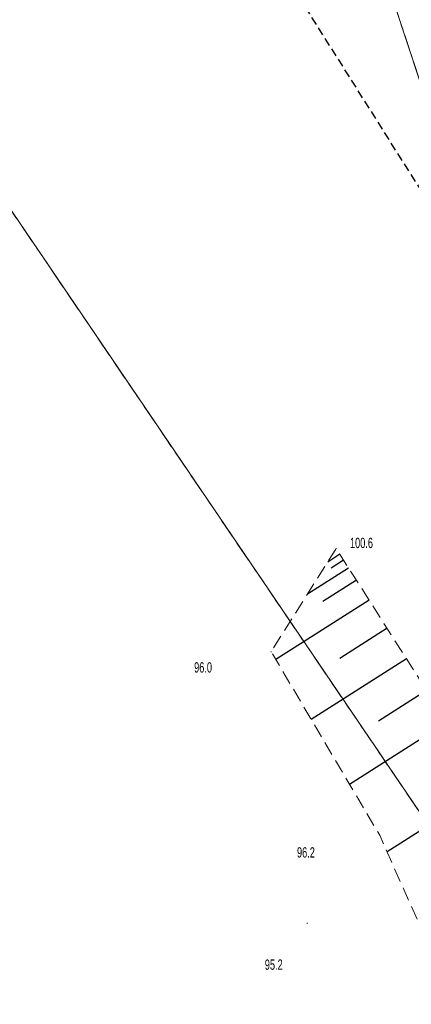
# Model space of a CAD drawing. Header units: metres. Extents: x 5550386 to 5551997, y 5954078 to 5957813.
# Tile 9 of 16: x 5551229 to 5551257, y 5956174 to 5956245. Entities that reach past the tile are written whole.
import ezdxf

# ---------------------------------------------------------------- set-up
doc = ezdxf.new("R2010")
doc.units = ezdxf.units.M
for name, pattern in [('1.0_0.5', [1.5, 1, -0.5]), ('2', [0.9, 0.6, -0.3]), ('219-500', [0]), ('egkk-500', [2, 1.5, -0.5]), ('egug-500', [1, 0.5, -0.5])]:
    doc.linetypes.add(name, pattern=pattern)
doc.layers.get('0').update_dxf_attribs({"color": 2, "lineweight": 5})
doc.styles.get("Standard").update_dxf_attribs({"font": 'Working1250', "width": 0.75})

# ---------------------------------------------------------------- blocks, each defined once
blk = doc.blocks.new('PW01')
at = {"linetype": 'Continuous', "lineweight": 13}
h = blk.add_hatch(color=0, dxfattribs=at)
edge = h.paths.add_edge_path()
edge.add_arc((0, 0), 0.045, 0, 360)

msp = doc.modelspace()

# ---------------------------------------------------------------- linework, layer by layer
at = {"layer": '000 Inne (niezydentyfikowane)', "color": 7, "linetype": 'CONTINUOUS', "lineweight": 25, "flags": 128}
for points in [[(5551252.1, 5956206.61), (5551251.21, 5956206.04)], [(5551252.73, 5956205.61), (5551249.74, 5956203.71)], [(5551252.37, 5956206.17), (5551251.47, 5956205.6)], [(5551253.3, 5956204.72), (5551250.86, 5956203.17)], [(5551254.22, 5956203.28), (5551247.43, 5956198.96)], [(5551255.53, 5956201.23), (5551252.1, 5956199.04)], [(5551256.95, 5956199), (5551250.02, 5956194.59)], [(5551258.4, 5956196.71), (5551254.9, 5956194.48)], [(5551259.88, 5956194.39), (5551252.8, 5956189.88)], [(5551262.89, 5956189.66), (5551255.53, 5956184.97)]]:
    msp.add_lwpolyline(points, dxfattribs=at)
at = {"layer": '217-kontur klasyfikacyjny', "color": 92, "linetype": 'egkk-500', "lineweight": 18, "flags": 128}
for points in [[(5551289.85, 5956144.15), (5551242.13, 5956288.87)], [(5551291.51, 5956138.33), (5551216.49, 5956248.86)]]:
    msp.add_lwpolyline(points, dxfattribs=at)
at = {"layer": '218-kontur użytku gruntowego', "color": 3, "linetype": 'egug-500', "lineweight": 18, "flags": 128}
for points in [[(5551242.13, 5956288.87), (5551289.85, 5956144.15)], [(5551291.51, 5956138.33), (5551216.49, 5956248.86)]]:
    msp.add_lwpolyline(points, dxfattribs=at)
at = {"layer": '219-działka ewidencyjna', "color": 7, "linetype": '219-500', "lineweight": 18, "flags": 128}
for points in [[(5551289.85, 5956144.15), (5551242.13, 5956288.87)], [(5551291.51, 5956138.33), (5551216.49, 5956248.86)]]:
    msp.add_lwpolyline(points, dxfattribs=at)
at = {"layer": 'skarpa nieumocniona', "color": 7, "linetype": '1.0_0.5', "lineweight": 18, "flags": 128}
msp.add_lwpolyline([(5551339.37, 5956011.01), (5551332.59, 5956018.9), (5551320.23, 5956033.49), (5551309.76, 5956057.11), (5551305.25, 5956067.46), (5551296.01, 5956093.15), (5551290.19, 5956109.21), (5551276.9, 5956138.14), (5551260.86, 5956173.02), (5551254.99, 5956186.18), (5551247.1, 5956199.52), (5551251.83, 5956207.03), (5551264.6, 5956186.98), (5551282.77, 5956152.38), (5551294.18, 5956124.36), (5551298.96, 5956113.06), (5551316.27, 5956068.66), (5551326.6, 5956050.16), (5551334.41, 5956022.85), (5551334.13, 5956020)], close=True, dxfattribs=at)
msp.add_lwpolyline([(5551339.37, 5956011.01), (5551332.59, 5956018.9), (5551320.23, 5956033.49), (5551309.76, 5956057.11), (5551305.25, 5956067.46), (5551296.01, 5956093.15), (5551290.19, 5956109.21), (5551276.9, 5956138.14), (5551260.86, 5956173.02), (5551254.99, 5956186.18), (5551247.1, 5956199.52), (5551251.83, 5956207.03), (5551264.6, 5956186.98), (5551282.77, 5956152.38), (5551294.18, 5956124.36), (5551298.96, 5956113.06), (5551316.27, 5956068.66), (5551326.6, 5956050.16), (5551334.41, 5956022.85), (5551334.13, 5956020)], close=True, dxfattribs=at)
at = {"layer": 'Zakres', "color": 5, "linetype": '2', "lineweight": 25, "flags": 128}
msp.add_lwpolyline([(5550522.3, 5957100.23), (5550682.82, 5957006.75), (5550848.62, 5956825.07), (5550952.69, 5956532.26), (5551111.44, 5956331.18), (5551231.38, 5956022.5), (5551277.25, 5955809.07), (5551331.93, 5955706.76), (5551227.86, 5955629.15), (5551224.33, 5955491.57), (5551316.05, 5955512.74), (5551455.4, 5955546.25), (5551374.26, 5955874.33), (5551310.76, 5956149.5), (5551111.44, 5956465.23), (5551180.23, 5956482.87), (5551162.59, 5956528.73), (5551077.93, 5956519.92), (5550920.94, 5956892.1), (5550631.66, 5957218.42)], close=True, dxfattribs=at)

# ---------------------------------------------------------------- block references
at = {"layer": 'pikieta naturalna', "color": 7, "linetype": 'CONTINUOUS', "lineweight": 13}
for p in [(5551251.83, 5956207.03), (5551247.1, 5956199.52), (5551254.99, 5956186.18), (5551249.72, 5956179.78)]:
    msp.add_blockref('PW01', p, dxfattribs=at)

# ---------------------------------------------------------------- texts
at = {"layer": 'pikieta naturalna-Atr2', "color": 7, "width": 0.667}
for s, p in [('100.6', (5551252.83, 5956207.06)), ('96.0', (5551241.5, 5956198.01)), ('96.2', (5551248.98, 5956184.56)), ('95.2', (5551246.64, 5956176.4))]:
    msp.add_text(s, height=0.75, rotation=360, dxfattribs=at).set_placement(p)

doc.saveas('drawing.dxf')
